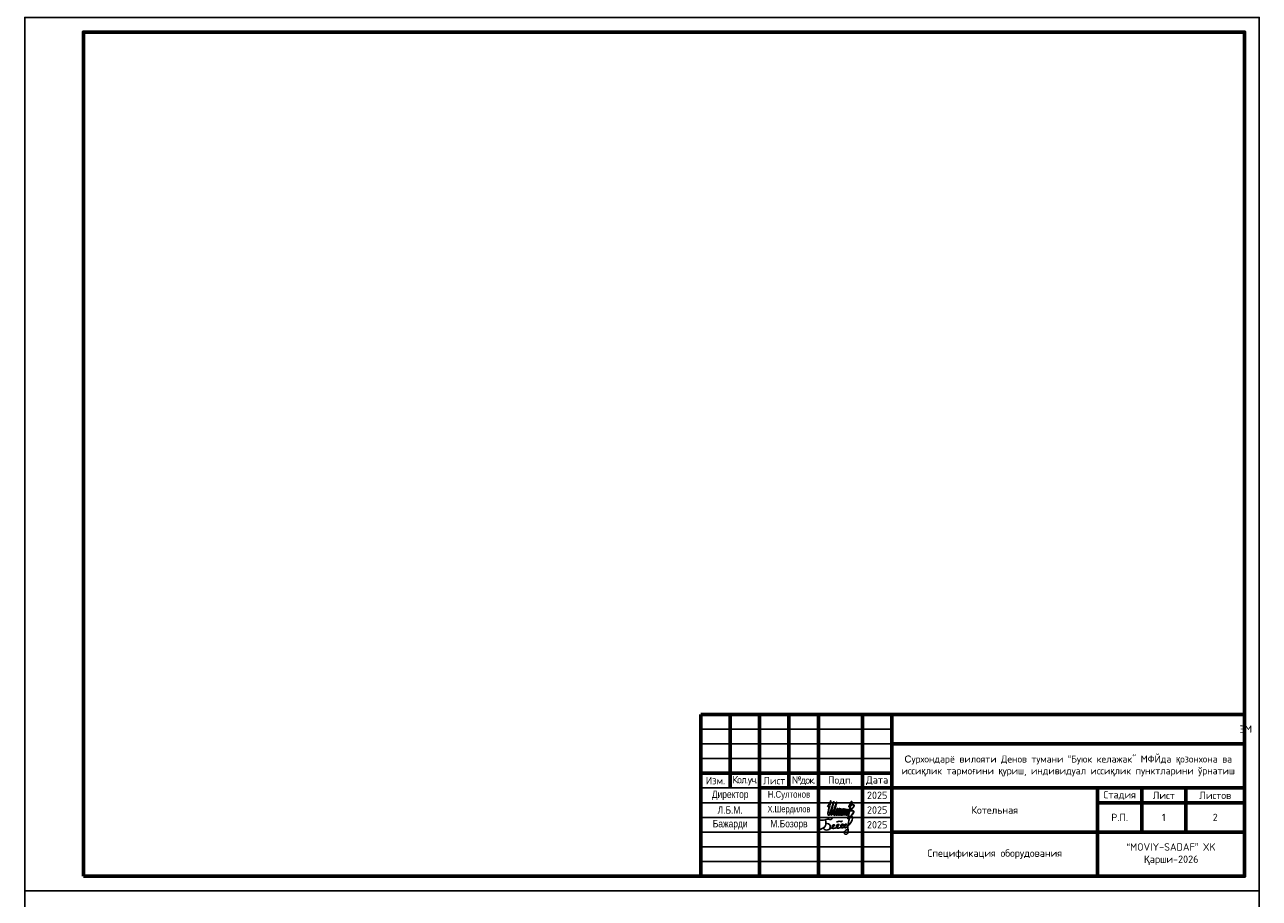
# Model space of a CAD drawing. Header units: millimetres. Extents: x -117056 to -75056, y -507736 to -299836.
# Tile 2 of 18: x -117056 to -75056, y -478286 to -448586. Entities that reach past the tile are written whole.
import ezdxf

# ---------------------------------------------------------------- set-up
doc = ezdxf.new("R2010")
doc.units = ezdxf.units.MM
doc.styles.add('Arial', font='ARIALN.TTF', dxfattribs={"height": 300})
doc.styles.get("Standard").update_dxf_attribs({"font": 'isocpeur.ttf'})

# ---------------------------------------------------------------- blocks, each defined once
blk = doc.blocks.new('*T20')
at = {"color": 0, "linetype": 'ByBlock', "lineweight": 60, "transparency": 16777216}
for p, q in [((0, 0), (18500, 0)), ((0, 0), (0, -5500)), ((1000, 0), (1000, -2500)), ((2000, 0), (2000, -2500)), ((3000, 0), (3000, -2500)), ((4000, 0), (4000, -2500)), ((5500, 0), (5500, -5500)), ((6500, 0), (6500, -5500)), ((0, -2000), (6500, -2000)), ((2000, -2500), (6500, -2500)), ((13500, -4000), (13500, -5500)), ((0, -5500), (6500, -5500))]:
    blk.add_line(p, q, dxfattribs=at)
at = {"color": 0, "linetype": 'Continuous', "lineweight": 60, "transparency": 16777216}
for p, q in [((18500, 0), (18500, -2500)), ((6500, -1000), (18500, -1000)), ((2000, -2500), (2000, -5500)), ((4000, -2500), (4000, -5500)), ((6500, -2500), (18500, -2500)), ((6500, -4000), (13500, -4000)), ((18500, -4000), (18500, -5500)), ((6500, -5500), (18500, -5500))]:
    blk.add_line(p, q, dxfattribs=at)
at = {"color": 0, "linetype": 'ByBlock', "transparency": 16777216}
for p, q in [((0, -500), (6500, -500)), ((0, -1000), (6500, -1000)), ((0, -1500), (6500, -1500)), ((0, -2500), (2000, -2500)), ((0, -3000), (6500, -3000)), ((2000, -3500), (6500, -3500)), ((0, -4000), (6500, -4000)), ((0, -4500), (6500, -4500)), ((0, -5000), (6500, -5000))]:
    blk.add_line(p, q, dxfattribs=at)
at = {"color": 0, "lineweight": 60, "transparency": 16777216}
for p, q in [((13500, -2500), (13500, -3000)), ((15000, -2500), (15000, -4000)), ((16500, -2500), (16500, -4000)), ((18500, -2500), (18500, -4000)), ((13500, -3000), (18500, -3000)), ((13500, -4000), (18500, -4000))]:
    blk.add_line(p, q, dxfattribs=at)
at = {"color": 0, "linetype": 'ByBlock', "lineweight": -2, "transparency": 16777216}
for p, q in [((13500, -3000), (13500, -4000)), ((0, -3500), (2000, -3500))]:
    blk.add_line(p, q, dxfattribs=at)
at = {"color": 0, "linetype": 'Continuous', "transparency": 16777216, "char_height": 250}
for s, insert, width, attachment_point in [('{\\C256;                                                                          ЭМ       \\H0.625x;                  \\H1.4x; \\H1.14286x;                                                     }', (6550, -500), 11900, 4), ('Изм.', (500, -2250), 900, 5), ('Лист', (2500, -2250), 900, 5), ('Подп.', (4750, -2250), 1400, 5), ('Дата', (6000, -2250), 900, 5), ('{\\T0.85;Кол.уч.}', (1500, -2250), 900, 5), ('{\\T0.85;№док.}', (3500, -2250), 900, 5), ('2025', (6000, -2750), 900, 5), ('Стадия', (14250, -2750), 1400, 5), ('Лист', (15750, -2750), 1400, 5), ('Листов', (17500, -2750), 1900, 5), ('2025', (6000, -3250), 900, 5), ('Котельная ', (10000, -3250), 6900, 5), ('Р.П.', (14250, -3500), 1400, 5), ('1', (15750, -3500), 1400, 5), ('2', (17500, -3500), 1900, 5), ('2025', (6000, -3750), 900, 5), ('{\\C7;Спецификация оборудования }', (10000, -4750), 6900, 5)]:
    blk.add_mtext(s, dxfattribs=dict(at, insert=insert, width=width, attachment_point=attachment_point))
at = {"color": 0, "linetype": 'Continuous', "transparency": 16777216, "attachment_point": 5, "style": 'Arial'}
for s, insert, char_height, width in [('{\\fArial|b0|i0|c204|p34;\\C256;С\\fISOCPEUR|b0|i0|c204|p34;урхондарё вилояти Денов тумани “Буюк келажак" МФЙда \\fArial|b0|i0|c204|p34;қ\\fISOCPEUR|b0|i0|c204|p34;озонхона ва исси\\fArial|b0|i0|c204|p34;қ\\fISOCPEUR|b0|i0|c204|p34;лик тармо\\fArial|b0|i0|c204|p34;ғ\\fISOCPEUR|b0|i0|c204|p34;ини \\fArial|b0|i0|c204|p34;қ\\fISOCPEUR|b0|i0|c204|p34;уриш, индивидуал исси\\fArial|b0|i0|c204|p34;қ\\fISOCPEUR|b0|i0|c204|p34;лик пунктларини ўрнатиш}', (12500, -1750), 240, 11900), ('Директор', (1000, -2750), 250, 1900), ('{\\C256;Н.Султонов}', (3000, -2750), 230, 1900), ('Л.Б.М.', (1000, -3250), 250, 1900), ('{\\C256;Х.Шердилов}', (3000, -3250), 220, 1900), ('Бажарди', (1000, -3750), 250, 1900), ('М.Бозорв', (3000, -3750), 250, 1900), ('{\\fISOCPEUR|b0|i0|c204|p34;\\C256;“MOVIY-SADAF” XK\\P\\fArial|b0|i0|c204|p34;Қ\\fISOCPEUR|b0|i0|c204|p34;арши-2026}', (16000, -4750), 250, 4900)]:
    blk.add_mtext(s, dxfattribs=dict(at, insert=insert, char_height=char_height, width=width))
blk = doc.blocks.new('A$C4944575C')
at = {"color": 5, "lineweight": 30}
blk.add_open_spline([(-115219, -47375), (-115101, -47187), (-115134, -47173), (-115136, -47210), (-115162, -47302), (-115236, -47654), (-115198, -47658), (-115148, -47639), (-115006, -47196), (-115031, -47204), (-115138, -47656), (-115103, -47656), (-115068, -47647), (-114909, -47222), (-114934, -47223), (-115033, -47649), (-115007, -47658), (-114964, -47645), (-114875, -47375), (-114896, -47476), (-114944, -47663), (-114913, -47664), (-114814, -47367), (-114843, -47493), (-114885, -47664), (-114855, -47664), (-114768, -47378), (-114798, -47504), (-114837, -47664), (-114800, -47664), (-114711, -47391), (-114743, -47512), (-114774, -47664), (-114744, -47662), (-114670, -47394), (-114688, -47502), (-114726, -47662), (-114691, -47662), (-114655, -47528), (-114621, -47399), (-114678, -47663), (-114639, -47662), (-114577, -47406), (-114597, -47526), (-114621, -47661), (-114583, -47661), (-114526, -47413), (-114553, -47536), (-114566, -47647), (-114534, -47658), (-114515, -47641), (-114549, -47804), (-114540, -47773), (-114408, -47146), (-114408, -47219), (-114457, -47295), (-114542, -47397), (-114411, -47310), (-114342, -47283), (-114332, -47389), (-114435, -47459), (-114533, -47509), (-114358, -47493), (-114338, -47544), (-114420, -47707), (-114536, -47751)], degree=3, knots=[0, 0, 0, 0, 1, 2, 3, 4, 5, 6, 7, 7.047701, 8, 9, 10, 11, 11.055697, 12, 13, 14, 15, 16, 17, 18, 19, 20, 21, 22, 23, 24, 25, 26, 27, 28, 29, 30, 31, 32, 33, 34, 35, 36, 37, 38, 39, 40, 41, 42, 43, 44, 45, 45.157491, 45.43525, 46, 47, 48, 49, 50, 51, 52, 53, 54, 55, 56, 57, 58, 59, 59, 59, 59], dxfattribs=at)
blk = doc.blocks.new('EGHTRFHTRGHTY')
at = {"color": 5}
for points, knots in [([(963332, -204274), (963332, -204274), (963268, -204215), (963520, -204263), (963639, -204186), (963713, -204200), (963858, -204218), (963900, -204146)], [0, 0, 0, 0, 5.346585, 54.669442, 94.683854, 176.877676, 260.497585, 260.497585, 260.497585, 260.497585]), ([(963571, -204228), (963602, -204382), (963594, -204568), (963374, -204656), (963294, -204660), (963294, -204659)], [0, 0, 0, 0, 207.029261, 410.00601, 426.495005, 426.495005, 426.495005, 426.495005]), ([(964078, -204313), (964092, -204315), (964132, -204321), (964207, -204246), (964293, -204336), (964315, -204306), (964351, -204277)], [0, 0, 0, 0, 40.054444, 120.72824, 230.33494, 255.34098, 255.34098, 255.34098, 255.34098]), ([(964169, -204603), (964215, -204594), (964301, -204577), (964438, -204393), (964243, -204445), (964283, -204611), (964348, -204596), (964363, -204593), (964393, -204580), (964462, -204550), (964588, -204386), (964390, -204440), (964452, -204639), (964537, -204573), (964575, -204543), (964625, -204480), (964757, -204398), (964864, -204030), (964676, -204121), (964636, -204342), (964572, -204544), (964662, -204906), (964415, -204879), (964442, -204748), (964496, -204710), (964496, -204710), (964553, -204679), (964589, -204669), (964600, -204658), (964609, -204641)], [0, 0, 0, 0, 85.131623, 162.525265, 215.11538, 294.778827, 318.772177, 318.772177, 318.772177, 380.967965, 458.361607, 510.951722, 590.61517, 654.964792, 654.964792, 654.964792, 812.270022, 926.89637, 969.780247, 1049.218159, 1248.671075, 1428.293669, 1498.791554, 1575.077446, 1639.071113, 1677.488376, 1701.96955, 1711.591909, 1725.280439, 1725.280439, 1725.280439, 1725.280439]), ([(963590, -204400), (963629, -204394), (963730, -204400), (963802, -204474), (963794, -204573), (963765, -204708), (963538, -204699), (963472, -204603), (963472, -204603), (963472, -204603)], [0, 0, 0, 0, 65.371974, 129.068615, 156.504611, 248.430628, 350.457369, 386.474528, 395.239437, 395.239437, 395.239437, 395.239437]), ([(963774, -204628), (963819, -204619), (963906, -204601), (964042, -204418), (963847, -204470), (963891, -204644), (963960, -204618), (963979, -204611), (964025, -204602), (964111, -204585), (964248, -204402), (964052, -204454), (964094, -204621), (964160, -204605), (964177, -204601)], [0, 0, 0, 0, 85.131623, 162.525265, 215.11538, 294.778827, 325.815943, 325.815943, 325.815943, 410.947566, 488.341208, 540.931323, 620.594771, 646.759448, 646.759448, 646.759448, 646.759448])]:
    blk.add_open_spline(points, degree=3, knots=knots, dxfattribs=at)

msp = doc.modelspace()

# ---------------------------------------------------------------- linework, layer by layer
at = {"lineweight": 60}
msp.add_line((-80556.3, -474536.1), (-80556.3, -476036.1), dxfattribs=at)
at = {"linetype": 'ByBlock'}
for points in [[(-117056.3, -478036.1), (-75056.3, -478036.1), (-75056.3, -448336.1), (-117056.3, -448336.1)], [(-117056.3, -507736.1), (-75056.3, -507736.1), (-75056.3, -478036.1), (-117056.3, -478036.1)]]:
    msp.add_lwpolyline(points, close=True, dxfattribs=at)
at = {"linetype": 'ByBlock', "lineweight": 60}
msp.add_lwpolyline([(-115056.3, -477536.1), (-75556.3, -477536.1), (-75556.3, -448836.1), (-115056.3, -448836.1)], close=True, dxfattribs=at)

# ---------------------------------------------------------------- block references
for name, p in [('*T20', (-94056.3, -472036.1)), ('A$C4944575C', (25487.3, -427802.4))]:
    msp.add_blockref(name, p)
at = {"xscale": 0.7421062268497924, "yscale": 0.7421062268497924, "zscale": 0.7421062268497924}
msp.add_blockref('EGHTRFHTRGHTY', (-804891, -324062), dxfattribs=at)

doc.saveas('drawing.dxf')
